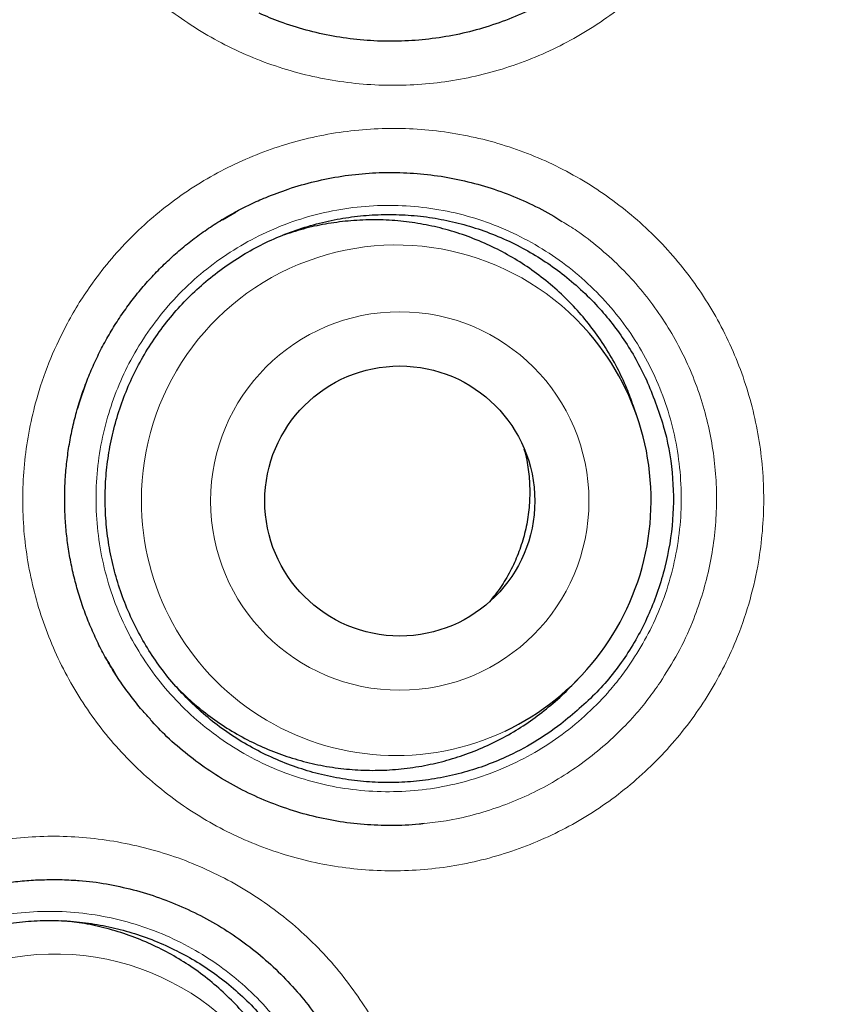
# Model space of a CAD drawing. Header units: millimetres. Extents: x 8 to 961, y 12 to 932.
# Tile 156 of 177: x 569.71 to 573.36, y 910.14 to 914.61. Entities that reach past the tile are written whole.
import ezdxf

# ---------------------------------------------------------------- set-up
doc = ezdxf.new("R2010")
doc.units = ezdxf.units.MM

msp = doc.modelspace()

# ---------------------------------------------------------------- linework, layer by layer
at = {"color": 7, "linetype": 'Continuous', "lineweight": 30}
for p, q in [((570.6333, 913.7039), (570.6951, 913.7403)), ((569.9894, 912.8922), (569.9757, 912.8474)), ((572.5162, 912.8058), (572.4983, 912.8586)), ((572.2062, 911.5788), (572.2453, 911.6186))]:
    msp.add_line(p, q, dxfattribs=at)
at = {"color": 8, "linetype": 'Continuous', "lineweight": 0}
for p, q in [((570.6016, 913.6853), (570.6333, 913.7039)), ((569.9772, 912.8527), (570.0228, 912.9839))]:
    msp.add_line(p, q, dxfattribs=at)
for centre, radius in [((563.6023, 914.2158), 16.6978), ((563.6023, 914.2158), 15.9984), ((571.4377, 912.4278), 0.8584)]:
    msp.add_circle(centre, radius, dxfattribs=at)
at = {"color": 7, "linetype": 'Continuous', "lineweight": 30}
for centre, radius in [((563.6023, 914.2158), 16.1738), ((571.4379, 912.4277), 0.6126)]:
    msp.add_circle(centre, radius, dxfattribs=at)
at = {"color": 8, "linetype": 'Continuous', "lineweight": 0}
for centre, radius, start, end in [((571.4219, 912.4324), 1.1568, 40.7694, 180.0617), ((571.4209, 912.4286), 1.1558, 179.8762, 295.3662), ((569.8732, 909.2152), 1.1575, 13.6267, 180.0023)]:
    msp.add_arc(centre, radius, start, end, dxfattribs=at)
at = {"color": 7, "linetype": 'Continuous', "lineweight": 30}
msp.add_arc((571.4184, 912.4318), 1.1598, 295.4113, 40.6747, dxfattribs=at)
for points, knots in [([(573.9936, 899.5276), (574.0428, 899.5631), (574.1679, 899.6534), (574.3657, 899.8022), (574.5873, 899.9733), (574.8055, 900.1476), (575.0206, 900.3248), (575.2327, 900.505), (575.4416, 900.6882), (575.6475, 900.8744), (575.8504, 901.0637), (576.0503, 901.2561), (576.2472, 901.4516), (576.4411, 901.6501), (576.6321, 901.8518), (576.8202, 902.0566), (577.0053, 902.2647), (577.1875, 902.4757), (577.3664, 902.6897), (577.5421, 902.9065), (577.7146, 903.1262), (577.884, 903.3488), (578.0501, 903.5742), (578.2126, 903.802), (578.3713, 904.0318), (578.5262, 904.2636), (578.6774, 904.4977), (578.825, 904.7341), (578.969, 904.9727), (579.1092, 905.2133), (579.2456, 905.456), (579.3783, 905.7007), (579.5072, 905.9476), (579.6323, 906.1962), (579.7533, 906.4466), (579.8703, 906.6984), (579.9833, 906.9517), (580.0922, 907.2066), (580.1972, 907.4631), (580.2981, 907.7212), (580.3951, 907.9808), (580.4879, 908.2418), (580.5769, 908.5046), (580.6619, 908.7693), (580.7431, 909.0359), (580.8203, 909.3041), (580.8933, 909.5732), (580.9619, 909.8427), (581.0263, 910.1129), (581.0868, 910.3846), (581.1432, 910.6579), (581.1954, 910.932), (581.2432, 911.2064), (581.2868, 911.481), (581.326, 911.7558), (581.361, 912.0309), (581.3916, 912.3063), (581.418, 912.5821), (581.4401, 912.8583), (581.4579, 913.1348), (581.4714, 913.4118), (581.4807, 913.6892), (581.4856, 913.9671), (581.4863, 914.2449), (581.4827, 914.5219), (581.4747, 914.7984), (581.4625, 915.0751), (581.4459, 915.3524), (581.4251, 915.6297), (581.4, 915.9065), (581.3707, 916.1822), (581.3372, 916.457), (581.2995, 916.7314), (581.2575, 917.0057), (581.2111, 917.2798), (581.1606, 917.553), (581.1059, 917.8255), (581.0469, 918.0973), (580.9837, 918.3684), (580.9163, 918.6386), (580.8447, 918.9077), (580.769, 919.1754), (580.6893, 919.4416), (580.6056, 919.7062), (580.5178, 919.9695), (580.4259, 920.2313), (580.3302, 920.4912), (580.2306, 920.7488), (580.1272, 921.0044), (580.0198, 921.2586), (579.9082, 921.5118), (579.7926, 921.7635), (579.6732, 922.0132), (579.5501, 922.2606), (579.4233, 922.5058), (579.2924, 922.7498), (579.1574, 922.9926), (579.0183, 923.2338), (578.8758, 923.4723), (578.7298, 923.7083), (578.5803, 923.9418), (578.4272, 924.1729), (578.2707, 924.4015), (578.1105, 924.6276), (577.9469, 924.8514), (577.7796, 925.0727), (577.6088, 925.2917), (577.4343, 925.5084), (577.2562, 925.7227), (577.0748, 925.9343), (576.8905, 926.1425), (576.7037, 926.3472), (576.5142, 926.5484), (576.3215, 926.7467), (576.1258, 926.942), (575.9271, 927.1341), (575.7257, 927.323), (575.5215, 927.5085), (575.3144, 927.691), (575.1041, 927.8705), (574.8906, 928.0471), (574.674, 928.2208), (574.4545, 928.3913), (574.2326, 928.5582), (574.0085, 928.7214), (573.7819, 928.8812), (573.5525, 929.0378), (573.3201, 929.1912), (573.0856, 929.3409), (572.8493, 929.4867), (572.6111, 929.6285), (572.3712, 929.7664), (572.1294, 929.9004), (571.8857, 930.0305), (571.6402, 930.1567), (571.3927, 930.2792), (571.1432, 930.3977), (570.8919, 930.5125), (570.6385, 930.6234), (570.3831, 930.7306), (570.1262, 930.8337), (569.8682, 930.9325), (569.6091, 931.0273), (569.3481, 931.1181), (569.0852, 931.2051), (568.8206, 931.2881), (568.5549, 931.3671), (568.2886, 931.4417), (568.0215, 931.5121), (567.7531, 931.5784), (567.4833, 931.6407), (567.2121, 931.6989), (566.9402, 931.7529), (566.6674, 931.8027), (566.3938, 931.8482), (566.1193, 931.8896), (565.844, 931.9268), (565.5682, 931.9597), (565.2922, 931.9882), (565.0161, 932.0125), (564.7399, 932.0324), (564.4637, 932.048), (564.1872, 932.0594), (563.9111, 932.066), (563.7161, 932.0688), (563.6133, 932.0681), (563.6023, 932.068)], [0, 0, 0, 0, 0.004029, 0.010244, 0.016439, 0.022619, 0.028788, 0.034946, 0.041096, 0.047241, 0.053383, 0.059523, 0.065663, 0.071806, 0.077954, 0.084108, 0.090271, 0.096445, 0.102622, 0.108791, 0.114976, 0.121171, 0.12737, 0.133565, 0.139751, 0.145917, 0.15208, 0.158255, 0.164423, 0.170586, 0.176748, 0.182909, 0.189072, 0.195239, 0.201393, 0.207538, 0.213677, 0.219812, 0.225945, 0.232079, 0.238215, 0.244346, 0.250478, 0.256636, 0.262808, 0.268988, 0.275163, 0.281322, 0.287456, 0.293613, 0.299805, 0.305982, 0.312146, 0.318299, 0.324443, 0.330581, 0.336714, 0.342846, 0.348978, 0.355111, 0.361248, 0.367391, 0.373542, 0.379704, 0.385835, 0.391941, 0.398074, 0.404226, 0.410385, 0.416541, 0.422681, 0.428797, 0.434922, 0.441076, 0.447227, 0.453378, 0.45953, 0.465684, 0.471844, 0.478011, 0.484178, 0.490335, 0.496484, 0.502628, 0.508769, 0.51491, 0.521052, 0.527163, 0.533251, 0.539362, 0.545488, 0.551622, 0.557753, 0.563871, 0.569968, 0.576087, 0.582259, 0.588419, 0.594569, 0.600711, 0.606848, 0.612982, 0.619114, 0.625247, 0.631382, 0.637523, 0.64367, 0.649826, 0.655993, 0.662174, 0.668338, 0.674454, 0.680574, 0.686695, 0.692816, 0.698933, 0.705045, 0.71115, 0.717255, 0.723373, 0.72951, 0.735658, 0.741811, 0.747961, 0.754099, 0.760219, 0.766373, 0.772547, 0.778706, 0.784851, 0.790985, 0.797109, 0.803228, 0.809341, 0.815452, 0.821563, 0.827676, 0.833792, 0.839914, 0.846044, 0.852185, 0.858295, 0.864388, 0.870506, 0.87664, 0.882782, 0.88892, 0.895045, 0.901148, 0.907263, 0.913403, 0.91954, 0.925676, 0.931812, 0.937952, 0.944096, 0.950248, 0.9564, 0.962541, 0.968674, 0.974802, 0.980926, 0.987049, 0.993173, 0.99927, 1, 1, 1, 1]), ([(580.0818, 914.2158), (580.0802, 914.3884), (580.0771, 914.7335), (580.0518, 915.2507), (580.0114, 915.7669), (579.9545, 916.2816), (579.8816, 916.7942), (579.7925, 917.3043), (579.6905, 917.7972), (579.5769, 918.2729), (579.4535, 918.7312), (579.3169, 919.1857), (579.1673, 919.6361), (579.0048, 920.0821), (578.8241, 920.5365), (578.6242, 920.9985), (578.4038, 921.467), (578.1687, 921.9283), (577.9192, 922.3821), (577.6557, 922.8278), (577.3782, 923.2649), (577.0953, 923.6813), (576.8084, 924.0773), (576.5189, 924.4534), (576.2188, 924.8211), (575.9082, 925.18), (575.5874, 925.5298), (575.2466, 925.8805), (574.8851, 926.2308), (574.5022, 926.5793), (574.1084, 926.9156), (573.7043, 927.2393), (573.2903, 927.5502), (572.8667, 927.8479), (572.4459, 928.1243), (572.0293, 928.3804), (571.6179, 928.6171), (571.2, 928.842), (570.7757, 929.0547), (570.3454, 929.2551), (569.8964, 929.4487), (569.4283, 929.634), (568.9411, 929.8094), (568.4487, 929.9694), (567.9515, 930.1139), (567.45, 930.2426), (566.9447, 930.3556), (566.4502, 930.4499), (565.9673, 930.527), (565.4966, 930.5884), (565.0244, 930.6361), (564.551, 930.6703), (564.0768, 930.6908), (563.5879, 930.6978), (563.0846, 930.6899), (562.5673, 930.6655), (562.0512, 930.6249), (561.5365, 930.5681), (561.0239, 930.4951), (560.5138, 930.4061), (560.0209, 930.304), (559.5452, 930.1905), (559.0869, 930.067), (558.6324, 929.9304), (558.182, 929.7808), (557.736, 929.6183), (557.2816, 929.4377), (556.8196, 929.2378), (556.3511, 929.0173), (555.8898, 928.7822), (555.436, 928.5328), (554.9903, 928.2692), (554.5532, 927.9918), (554.1368, 927.7088), (553.7408, 927.4219), (553.3647, 927.1325), (552.997, 926.8323), (552.6381, 926.5217), (552.2883, 926.2009), (551.9376, 925.8602), (551.5873, 925.4987), (551.2388, 925.1157), (550.9025, 924.722), (550.5788, 924.3179), (550.2679, 923.9038), (549.9702, 923.4802), (549.6938, 923.0595), (549.4377, 922.6428), (549.201, 922.2315), (548.9761, 921.8135), (548.7634, 921.3892), (548.563, 920.959), (548.3694, 920.5099), (548.1841, 920.0419), (548.0087, 919.5547), (547.8487, 919.0623), (547.7042, 918.565), (547.5755, 918.0635), (547.4625, 917.5582), (547.3682, 917.0637), (547.2911, 916.5808), (547.2297, 916.1102), (547.182, 915.638), (547.1478, 915.1646), (547.1273, 914.6904), (547.1203, 914.2014), (547.1282, 913.6981), (547.1526, 913.1809), (547.1932, 912.6647), (547.25, 912.1501), (547.323, 911.6374), (547.412, 911.1274), (547.5141, 910.6344), (547.6276, 910.1588), (547.7511, 909.7005), (547.8877, 909.2459), (548.0373, 908.7955), (548.1998, 908.3496), (548.3804, 907.8952), (548.5803, 907.4332), (548.8008, 906.9647), (549.0359, 906.5033), (549.2853, 906.0496), (549.5489, 905.6039), (549.8263, 905.1667), (550.1093, 904.7504), (550.3962, 904.3544), (550.6856, 903.9782), (550.9857, 903.6105), (551.2963, 903.2516), (551.6172, 902.9019), (551.9579, 902.5511), (552.3194, 902.2008), (552.7024, 901.8523), (553.0961, 901.5161), (553.5002, 901.1923), (553.9143, 900.8814), (554.3379, 900.5837), (554.7586, 900.3073), (555.1753, 900.0513), (555.5866, 899.8145), (556.0046, 899.5897), (556.4289, 899.377), (556.8591, 899.1766), (557.3082, 898.9829), (557.7762, 898.7976), (558.2634, 898.6222), (558.7558, 898.4622), (559.2531, 898.3178), (559.7546, 898.189), (560.2599, 898.0761), (560.7544, 897.9817), (561.2373, 897.9046), (561.7079, 897.8433), (562.1801, 897.7955), (562.6535, 897.7614), (563.1277, 897.7409), (563.6167, 897.7338), (564.12, 897.7417), (564.6372, 897.7661), (565.1534, 897.8068), (565.668, 897.8636), (566.1807, 897.9365), (566.6907, 898.0256), (567.1837, 898.1276), (567.6593, 898.2412), (568.1176, 898.3646), (568.5722, 898.5012), (569.0226, 898.6508), (569.4685, 898.8133), (569.9229, 898.994), (570.3849, 899.1939), (570.8534, 899.4143), (571.3148, 899.6494), (571.7685, 899.8989), (572.2142, 900.1624), (572.6514, 900.4399), (573.0677, 900.7228), (573.4637, 901.0097), (573.8399, 901.2992), (574.2076, 901.5993), (574.5665, 901.9099), (574.9162, 902.2307), (575.267, 902.5715), (575.6173, 902.933), (575.9658, 903.3159), (576.302, 903.7097), (576.6258, 904.1138), (576.9367, 904.5278), (577.2344, 904.9514), (577.5108, 905.3722), (577.7668, 905.7888), (578.0036, 906.2002), (578.2284, 906.6181), (578.4411, 907.0424), (578.6415, 907.4727), (578.8351, 907.9217), (579.0205, 908.3898), (579.1959, 908.8769), (579.3559, 909.3694), (579.5003, 909.8666), (579.6291, 910.3681), (579.742, 910.8734), (579.8364, 911.3679), (579.9135, 911.8508), (579.9748, 912.3215), (580.0226, 912.7937), (580.0566, 913.2671), (580.0778, 913.7412), (580.0805, 914.0576), (580.0818, 914.2158)], [0, 0, 0, 0, 0.005, 0.01, 0.015, 0.0199999, 0.0249999, 0.0299999, 0.0349999, 0.0395832, 0.0441666, 0.0487499, 0.0533333, 0.0579166, 0.0625, 0.0675, 0.0725, 0.0775, 0.0824999, 0.0874999, 0.0924999, 0.0974999, 0.1020832, 0.1066666, 0.1112499, 0.1158333, 0.1204166, 0.125, 0.13, 0.135, 0.14, 0.1449999, 0.1499999, 0.1549999, 0.1599999, 0.1645832, 0.1691666, 0.1737499, 0.1783333, 0.1829166, 0.1875, 0.1925, 0.1975, 0.2025, 0.2074999, 0.2124999, 0.2174999, 0.2224999, 0.2270832, 0.2316666, 0.2362499, 0.2408333, 0.2454166, 0.25, 0.255, 0.26, 0.265, 0.2699999, 0.2749999, 0.2799999, 0.2849999, 0.2895832, 0.2941666, 0.2987499, 0.3033333, 0.3079166, 0.3125, 0.3175, 0.3225, 0.3275, 0.3324999, 0.3374999, 0.3424999, 0.3474999, 0.3520832, 0.3566666, 0.3612499, 0.3658333, 0.3704166, 0.375, 0.38, 0.385, 0.39, 0.3949999, 0.3999999, 0.4049999, 0.4099999, 0.4145832, 0.4191666, 0.4237499, 0.4283333, 0.4329166, 0.4375, 0.4425, 0.4475, 0.4525, 0.4574999, 0.4624999, 0.4674999, 0.4724999, 0.4770832, 0.4816666, 0.4862499, 0.4908333, 0.4954166, 0.5, 0.505, 0.51, 0.515, 0.5199999, 0.5249999, 0.5299999, 0.5349999, 0.5395832, 0.5441666, 0.5487499, 0.5533333, 0.5579166, 0.5625, 0.5675, 0.5725, 0.5775, 0.5824999, 0.5874999, 0.5924999, 0.5974999, 0.6020832, 0.6066666, 0.6112499, 0.6158333, 0.6204166, 0.625, 0.63, 0.635, 0.64, 0.6449999, 0.6499999, 0.6549999, 0.6599999, 0.6645832, 0.6691666, 0.6737499, 0.6783333, 0.6829166, 0.6875, 0.6925, 0.6975, 0.7025, 0.7074999, 0.7124999, 0.7174999, 0.7224999, 0.7270832, 0.7316666, 0.7362499, 0.7408333, 0.7454166, 0.75, 0.755, 0.76, 0.765, 0.7699999, 0.7749999, 0.7799999, 0.7849999, 0.7895832, 0.7941666, 0.7987499, 0.8033333, 0.8079166, 0.8125, 0.8175, 0.8225, 0.8275, 0.8324999, 0.8374999, 0.8424999, 0.8474999, 0.8520832, 0.8566666, 0.8612499, 0.8658333, 0.8704166, 0.875, 0.88, 0.885, 0.89, 0.8949999, 0.8999999, 0.9049999, 0.9099999, 0.9145832, 0.9191666, 0.9237499, 0.9283333, 0.9329166, 0.9375, 0.9425, 0.9475, 0.9525, 0.9574999, 0.9624999, 0.9674999, 0.9724999, 0.9770832, 0.9816666, 0.9862499, 0.9908333, 0.9954166, 1, 1, 1, 1]), ([(572.1732, 914.735), (572.1496, 914.7203), (572.0907, 914.6838), (571.9903, 914.636), (571.874, 914.5905), (571.7541, 914.5553), (571.632, 914.5301), (571.508, 914.5157), (571.3832, 914.5117), (571.2584, 914.5181), (571.1347, 914.5349), (571.0131, 914.5626), (570.9009, 914.5971), (570.8314, 914.6269), (570.8001, 914.6403)], [0, 0, 0, 0, 0.058224, 0.14513, 0.232347, 0.319564, 0.406471, 0.493377, 0.580594, 0.667812, 0.754718, 0.841625, 0.928842, 1, 1, 1, 1]), ([(570.8314, 913.805), (570.8647, 913.8182), (570.9367, 913.8469), (571.0516, 913.8788), (571.1741, 913.9032), (571.2982, 913.9169), (571.4229, 913.9199), (571.5476, 913.9124), (571.6712, 913.8945), (571.7927, 913.8663), (571.9115, 913.8279), (572.0263, 913.779), (572.114, 913.735), (572.1612, 913.7044), (572.1734, 913.6965)], [0, 0, 0, 0, 0.076743, 0.16607, 0.255396, 0.344405, 0.433414, 0.52274, 0.612067, 0.701076, 0.790084, 0.879411, 0.968738, 1, 1, 1, 1]), ([(569.9775, 912.8537), (569.9813, 912.8663), (569.9928, 912.9044), (570.015, 912.9668), (570.0454, 913.0404), (570.0797, 913.1121), (570.1178, 913.1819), (570.1596, 913.2497), (570.2052, 913.3152), (570.2541, 913.3781), (570.3063, 913.4383), (570.3617, 913.4955), (570.42, 913.5497), (570.4814, 913.6009), (570.5454, 913.6487), (570.6117, 913.6929), (570.68, 913.7334), (570.75, 913.7693), (570.8006, 913.7931), (570.8282, 913.8037), (570.8316, 913.805)], [0, 0, 0, 0, 0.029867, 0.090088, 0.150181, 0.210252, 0.270353, 0.330527, 0.390814, 0.451226, 0.511435, 0.571457, 0.631744, 0.692188, 0.752672, 0.813039, 0.873172, 0.932793, 0.991704, 1, 1, 1, 1]), ([(572.1685, 911.4158), (572.129, 911.3875), (572.0496, 911.3307), (571.931, 911.2694), (571.8194, 911.224), (571.7162, 911.1919), (571.6095, 911.1683), (571.5015, 911.154), (571.3934, 911.1489), (571.2855, 911.1528), (571.1771, 911.1659), (571.0704, 911.1882), (570.9668, 911.2192), (570.8663, 911.2587), (570.7683, 911.307), (570.6751, 911.3635), (570.5875, 911.4271), (570.5058, 911.4976), (570.4294, 911.5757), (570.36, 911.6599), (570.2985, 911.749), (570.2447, 911.8427), (570.1984, 911.9418), (570.1608, 912.0443), (570.1322, 912.1488), (570.1124, 912.255), (570.1015, 912.3639), (570.0999, 912.4731), (570.1074, 912.5812), (570.1238, 912.6881), (570.1495, 912.7945), (570.1841, 912.898), (570.2271, 912.998), (570.2779, 913.0934), (570.3373, 913.1852), (570.4039, 913.2712), (570.4775, 913.3513), (570.557, 913.4245), (570.6434, 913.4915), (570.7346, 913.5506), (570.8302, 913.6016), (570.9293, 913.6444), (571.033, 913.679), (571.139, 913.7046), (571.2459, 913.7211), (571.3536, 913.7286), (571.4628, 913.7269), (571.5713, 913.716), (571.6776, 913.6961), (571.7817, 913.6674), (571.8842, 913.6296), (571.9828, 913.5833), (572.0766, 913.5293), (572.1653, 913.4677), (572.2495, 913.3981), (572.3261, 913.3228), (572.395, 913.243), (572.4558, 913.1597), (572.5109, 913.071), (572.5414, 913.0084), (572.5567, 912.9768)], [0, 0, 0, 0, 0.0228887, 0.046076, 0.0628629, 0.0797665, 0.0970377, 0.1144358, 0.1312228, 0.1481264, 0.1653976, 0.1827957, 0.1995827, 0.2164863, 0.2337575, 0.2511556, 0.2679426, 0.2848462, 0.3021174, 0.3195155, 0.3363025, 0.3532061, 0.3704772, 0.3878754, 0.4046624, 0.421566, 0.4388371, 0.4562353, 0.4730223, 0.4899259, 0.507197, 0.5245952, 0.5413822, 0.5584695, 0.5755568, 0.592955, 0.609742, 0.6268293, 0.6439166, 0.6613148, 0.6781018, 0.6950054, 0.7122765, 0.7296747, 0.7464617, 0.7633653, 0.7806364, 0.7980346, 0.8148216, 0.8317252, 0.8489963, 0.8663945, 0.8831815, 0.900085, 0.9173562, 0.9347544, 0.9508023, 0.9671116, 0.9834209, 1, 1, 1, 1]), ([(570.6326, 913.7047), (570.6314, 913.7041), (570.628, 913.7022), (570.6248, 913.7), (570.6226, 913.6985)], [0, 0, 0, 0, 0.332386, 1, 1, 1, 1]), ([(572.4977, 912.8583), (572.4882, 912.8852), (572.4672, 912.9447), (572.4247, 913.0339), (572.372, 913.1258), (572.3116, 913.2125), (572.2446, 913.2933), (572.1714, 913.368), (572.0911, 913.4371), (572.0055, 913.4989), (571.9156, 913.5529), (571.8217, 913.5991), (571.7232, 913.6377), (571.6219, 913.6676), (571.5192, 913.6887), (571.4153, 913.7012), (571.3095, 913.7049), (571.204, 913.6995), (571.1002, 913.6853), (570.9998, 913.6636), (570.9352, 913.6421), (570.9034, 913.6316)], [0, 0, 0, 0, 0.043226, 0.095969, 0.149859, 0.204145, 0.256525, 0.309268, 0.363158, 0.417444, 0.469824, 0.522567, 0.576457, 0.630743, 0.683122, 0.735865, 0.789755, 0.844042, 0.896421, 0.949164, 1, 1, 1, 1]), ([(572.5567, 912.9768), (572.5849, 912.9084), (572.6405, 912.7733), (572.6792, 912.5579), (572.6819, 912.3408), (572.6457, 912.1249), (572.5754, 911.9174), (572.4709, 911.7261), (572.3364, 911.5545), (572.2248, 911.4623), (572.1685, 911.4158)], [0, 0, 0, 0, 0.127288, 0.25138, 0.374787, 0.499985, 0.62682, 0.750775, 0.874309, 1, 1, 1, 1]), ([(570.3061, 911.4374), (570.2913, 911.4537), (570.2585, 911.4898), (570.2118, 911.5489), (570.1657, 911.6134), (570.1236, 911.6798), (570.0855, 911.7482), (570.051, 911.8187), (570.0201, 911.8916), (569.9929, 911.9666), (569.9696, 912.0432), (569.9505, 912.1209), (569.9356, 912.1994), (569.9251, 912.2783), (569.9188, 912.3576), (569.9167, 912.4372), (569.9189, 912.5168), (569.9254, 912.5963), (569.9361, 912.6753), (569.9512, 912.7538), (569.9658, 912.8131), (569.9754, 912.8462), (569.9775, 912.8537)], [0, 0, 0, 0, 0.043706, 0.096329, 0.148534, 0.200251, 0.251546, 0.302905, 0.355203, 0.40772, 0.460359, 0.51301, 0.565545, 0.61787, 0.670009, 0.722408, 0.774765, 0.827124, 0.879527, 0.932006, 0.984606, 1, 1, 1, 1]), ([(572.0013, 912.6637), (572.0058, 912.6471), (572.0178, 912.6027), (572.0266, 912.528), (572.0287, 912.4414), (572.0208, 912.3549), (572.0031, 912.27), (571.9761, 912.1875), (571.9401, 912.1087), (571.8966, 912.0354), (571.8615, 911.9916), (571.8444, 911.9703)], [0, 0, 0, 0, 0.069721, 0.186703, 0.304058, 0.42104, 0.538022, 0.655377, 0.772359, 0.889341, 1, 1, 1, 1]), ([(570.102, 911.7201), (570.1092, 911.7068), (570.1241, 911.6794), (570.1411, 911.6533), (570.1499, 911.6398)], [0, 0, 0, 0, 0.483998, 1, 1, 1, 1]), ([(570.4232, 911.5857), (570.4438, 911.565), (570.4888, 911.5196), (570.566, 911.4568), (570.6529, 911.3964), (570.7446, 911.344), (570.8397, 911.2998), (570.9378, 911.2637), (571.0399, 911.2357), (571.1438, 911.2166), (571.2481, 911.2064), (571.3527, 911.205), (571.4583, 911.2124), (571.5627, 911.2289), (571.6645, 911.2539), (571.7637, 911.2872), (571.861, 911.3292), (571.954, 911.3793), (572.042, 911.4365), (572.1241, 911.5014), (572.1789, 911.5493), (572.2044, 911.5773), (572.206, 911.579)], [0, 0, 0, 0, 0.04408, 0.096411, 0.149879, 0.203741, 0.25571, 0.308041, 0.361509, 0.415371, 0.467341, 0.519671, 0.573139, 0.627001, 0.678971, 0.731301, 0.78477, 0.838631, 0.890601, 0.942931, 0.9964, 1, 1, 1, 1]), ([(571.5489, 910.9643), (571.541, 910.9633), (571.4918, 910.9565), (571.4003, 910.9544), (571.2755, 910.9584), (571.1517, 910.9738), (571.0296, 910.9996), (570.91, 911.0357), (570.7938, 911.0815), (570.682, 911.1369), (570.5754, 911.2017), (570.4747, 911.2756), (570.3836, 911.3535), (570.33, 911.4102), (570.3051, 911.4367)], [0, 0, 0, 0, 0.017378, 0.107878, 0.198378, 0.288556, 0.378734, 0.469234, 0.559734, 0.649912, 0.740089, 0.83059, 0.92109, 1, 1, 1, 1]), ([(568.4228, 909.6105), (568.4263, 909.6232), (568.4368, 909.6615), (568.4574, 909.7245), (568.486, 909.7987), (568.5185, 909.8713), (568.5549, 909.942), (568.5951, 910.0108), (568.639, 910.0774), (568.6864, 910.1416), (568.7371, 910.2031), (568.791, 910.2617), (568.8481, 910.3174), (568.9081, 910.3701), (568.971, 910.4196), (569.0362, 910.4655), (569.1036, 910.5076), (569.1725, 910.5457), (569.2432, 910.5797), (569.3157, 910.6099), (569.3904, 910.6364), (569.4669, 910.6591), (569.5451, 910.6779), (569.6245, 910.6925), (569.7048, 910.703), (569.7855, 910.7093), (569.8662, 910.7108), (569.9217, 910.7101), (569.9501, 910.7077), (569.9518, 910.7076)], [0, 0, 0, 0, 0.019371, 0.058435, 0.097414, 0.136378, 0.175361, 0.214391, 0.253493, 0.292675, 0.331727, 0.370654, 0.409752, 0.448952, 0.488177, 0.527326, 0.566323, 0.604988, 0.64319, 0.681683, 0.720553, 0.759747, 0.7992, 0.83884, 0.878584, 0.918348, 0.958019, 0.997516, 1, 1, 1, 1]), ([(569.9515, 910.7077), (569.962, 910.7073), (570.0141, 910.7054), (570.107, 910.6916), (570.2291, 910.666), (570.3483, 910.6291), (570.4642, 910.5825), (570.5758, 910.5263), (570.6822, 910.4611), (570.7825, 910.387), (570.8764, 910.3046), (570.9629, 910.2145), (571.0402, 910.1206), (571.0839, 910.0538), (571.1049, 910.0217)], [0, 0, 0, 0, 0.022561, 0.112221, 0.201562, 0.290903, 0.380563, 0.470223, 0.559564, 0.648905, 0.738565, 0.828226, 0.917567, 1, 1, 1, 1]), ([(570.1052, 907.9763), (570.0624, 907.9687), (569.9845, 907.9548), (569.8697, 907.9483), (569.7618, 907.9504), (569.6531, 907.9619), (569.5461, 907.9825), (569.4419, 908.0119), (569.3408, 908.0498), (569.2421, 908.0966), (569.148, 908.1516), (569.0595, 908.2139), (568.9767, 908.2831), (568.8991, 908.36), (568.8286, 908.4431), (568.7657, 908.5311), (568.7106, 908.6239), (568.6629, 908.7222), (568.6238, 908.824), (568.5937, 908.928), (568.5724, 909.0339), (568.5599, 909.1425), (568.5567, 909.2516), (568.5628, 909.3598), (568.5777, 909.4668), (568.6019, 909.5735), (568.635, 909.6775), (568.6764, 909.7777), (568.7259, 909.8738), (568.784, 909.9665), (568.8497, 910.0538), (568.9221, 910.1349), (569.0007, 910.2092), (569.0862, 910.2775), (569.1766, 910.338), (569.2718, 910.3906), (569.3704, 910.4348), (569.4737, 910.4709), (569.579, 910.4981), (569.6857, 910.5161), (569.7934, 910.5252), (569.9027, 910.5253), (570.0113, 910.516), (570.118, 910.4977), (570.2225, 910.4706), (570.3256, 910.4345), (570.425, 910.3897), (570.5196, 910.3371), (570.6092, 910.277), (570.6944, 910.2087), (570.7733, 910.1335), (570.8451, 910.0525), (570.9097, 909.9661), (570.9675, 909.8733), (571.017, 909.7762), (571.0579, 909.676), (571.0903, 909.573), (571.1139, 909.4663), (571.1308, 909.3463), (571.1318, 909.2619), (571.1324, 909.2143)], [0, 0, 0, 0, 0.020526, 0.037313, 0.054217, 0.071488, 0.088886, 0.105673, 0.122577, 0.139848, 0.157246, 0.174033, 0.190936, 0.208207, 0.225606, 0.242393, 0.259296, 0.276567, 0.293965, 0.310752, 0.327656, 0.344927, 0.362325, 0.379112, 0.396016, 0.413287, 0.430685, 0.447472, 0.464375, 0.481646, 0.499045, 0.515832, 0.532919, 0.550006, 0.567404, 0.584191, 0.601279, 0.618366, 0.635764, 0.652551, 0.669454, 0.686726, 0.704124, 0.720911, 0.737814, 0.755085, 0.772483, 0.78927, 0.806174, 0.823445, 0.840843, 0.85763, 0.874534, 0.891805, 0.909203, 0.92599, 0.942893, 0.960165, 0.977563, 1, 1, 1, 1]), ([(571.028, 909.1332), (571.0286, 909.1369), (571.0348, 909.1758), (571.038, 909.2498), (571.037, 909.3547), (571.0266, 909.4589), (571.0073, 909.5631), (570.9793, 909.665), (570.9431, 909.7634), (570.8989, 909.8582), (570.8462, 909.9501), (570.786, 910.0369), (570.7192, 910.1177), (570.6461, 910.1925), (570.566, 910.2617), (570.4805, 910.3236), (570.3906, 910.3777), (570.2969, 910.424), (570.1983, 910.4628), (570.097, 910.4927), (569.999, 910.5136), (569.9349, 910.5204), (569.905, 910.5235)], [0, 0, 0, 0, 0.005564, 0.059253, 0.111055, 0.163217, 0.216514, 0.270203, 0.322005, 0.374168, 0.427464, 0.481153, 0.532956, 0.585118, 0.638415, 0.692103, 0.743906, 0.796068, 0.849365, 0.903054, 0.954856, 1, 1, 1, 1])]:
    msp.add_open_spline(points, degree=3, knots=knots, dxfattribs=at)
at = {"color": 8, "linetype": 'Continuous', "lineweight": 0}
for points, knots in [([(563.6023, 896.3826), (563.7345, 896.3835), (563.9991, 896.3853), (564.3957, 896.3998), (564.8199, 896.4246), (565.2712, 896.4628), (565.7491, 896.5168), (566.2255, 896.5841), (566.6997, 896.6646), (567.1465, 896.7532), (567.5661, 896.8476), (567.9588, 896.9455), (568.3875, 897.063), (568.8509, 897.2033), (569.3477, 897.37), (569.8393, 897.5514), (570.3172, 897.7442), (570.7813, 897.9473), (571.2316, 898.1597), (571.6792, 898.3865), (572.1236, 898.6277), (572.5644, 898.8834), (572.9812, 899.1413), (573.3748, 899.3996), (573.7651, 899.67), (574.1669, 899.9649), (574.5786, 900.2857), (574.9807, 900.6184), (575.3665, 900.9569), (575.7359, 901.3004), (576.0894, 901.6479), (576.4357, 902.008), (576.7742, 902.3805), (577.1043, 902.7653), (577.4113, 903.1443), (577.6963, 903.5161), (577.9745, 903.8985), (578.2559, 904.3082), (578.5384, 904.746), (578.8079, 905.1919), (579.0601, 905.6378), (579.2954, 906.083), (579.5144, 906.5268), (579.7225, 906.98), (579.919, 907.4424), (580.1036, 907.9137), (580.268, 908.372), (580.414, 908.8162), (580.5501, 909.2684), (580.6801, 909.7473), (580.8017, 910.253), (580.9086, 910.7621), (580.999, 911.2654), (581.0738, 911.7626), (581.1337, 912.253), (581.1803, 912.7486), (581.2132, 913.2491), (581.2319, 913.7541), (581.2359, 914.2402), (581.227, 914.7069), (581.2058, 915.1844), (581.1691, 915.6915), (581.1138, 916.2276), (581.0423, 916.7619), (580.9547, 917.2937), (580.8495, 917.8306), (580.7258, 918.372), (580.5829, 918.9173), (580.4228, 919.4578), (580.2512, 919.9757), (580.0701, 920.4711), (579.8781, 920.9528), (579.6679, 921.4369), (579.4391, 921.9228), (579.1956, 922.4016), (578.9378, 922.8727), (578.6617, 923.3428), (578.3667, 923.811), (578.0525, 924.2767), (577.7237, 924.7321), (577.3917, 925.1627), (577.0584, 925.569), (576.7295, 925.9471), (576.3943, 926.3111), (576.0534, 926.6611), (575.7028, 927.0016), (575.3428, 927.3322), (574.974, 927.6526), (574.5843, 927.9727), (574.1729, 928.2909), (573.7391, 928.6061), (573.2959, 928.908), (572.8439, 929.1964), (572.3764, 929.4752), (571.8934, 929.7432), (571.3946, 929.9996), (570.888, 930.24), (570.3904, 930.4569), (569.9032, 930.6517), (569.4184, 930.8294), (568.9191, 930.9958), (568.4055, 931.1497), (567.8874, 931.2881), (567.3654, 931.4106), (566.8321, 931.519), (566.2876, 931.6121), (565.7321, 931.689), (565.1744, 931.7484), (564.6332, 931.7883), (564.109, 931.812), (563.7712, 931.8149), (563.6023, 931.8163)], [0, 0, 0, 0, 0.0071505, 0.014302, 0.0214525, 0.0301149, 0.0387822, 0.0474514, 0.0561189, 0.0647814, 0.0720733, 0.0793662, 0.0866581, 0.0960966, 0.1055393, 0.114982, 0.1244204, 0.1333907, 0.1423628, 0.1513331, 0.160513, 0.1696948, 0.1788747, 0.1870075, 0.1951404, 0.2045412, 0.2139461, 0.2233508, 0.2327516, 0.2416835, 0.2506171, 0.2595489, 0.2686841, 0.2778212, 0.2869564, 0.2950474, 0.3031384, 0.3125227, 0.321911, 0.3312993, 0.3406836, 0.3495997, 0.3585176, 0.3674336, 0.3765532, 0.3856746, 0.3947942, 0.4028718, 0.4109494, 0.4203184, 0.4296912, 0.4390641, 0.4484331, 0.4573344, 0.4662374, 0.4751387, 0.4842426, 0.4933483, 0.5024522, 0.5105161, 0.5185801, 0.5282851, 0.5379969, 0.5477109, 0.5574227, 0.5671278, 0.5772809, 0.5874392, 0.5975973, 0.6077504, 0.6169285, 0.6261066, 0.6357772, 0.6454546, 0.6551343, 0.6648118, 0.6744826, 0.6845999, 0.6947222, 0.7048445, 0.7149618, 0.7241068, 0.7332519, 0.7420488, 0.7508526, 0.7596598, 0.7684671, 0.777271, 0.786068, 0.795723, 0.8053846, 0.8150484, 0.82471, 0.834365, 0.8444651, 0.8545703, 0.8646754, 0.8747753, 0.8839054, 0.8930355, 0.9026898, 0.9123508, 0.922014, 0.9316751, 0.9413295, 0.9514296, 0.9615347, 0.9716399, 0.9817399, 0.9908699, 1, 1, 1, 1]), ([(569.9435, 916.8257), (569.9616, 916.8563), (569.9976, 916.9177), (570.0656, 917.0147), (570.1476, 917.1158), (570.2462, 917.2181), (570.3529, 917.3119), (570.467, 917.3962), (570.5879, 917.4704), (570.7148, 917.5342), (570.8465, 917.5872), (570.982, 917.629), (571.1206, 917.6589), (571.2615, 917.677), (571.4033, 917.6834), (571.545, 917.6778), (571.6858, 917.6601), (571.8247, 917.6305), (571.9607, 917.5895), (572.0926, 917.5372), (572.2196, 917.4738), (572.3409, 917.3998), (572.4557, 917.316), (572.563, 917.223), (572.6619, 917.1211), (572.752, 917.0111), (572.8327, 916.894), (572.9032, 916.7706), (572.9629, 916.6417), (573.0116, 916.508), (573.049, 916.3708), (573.0748, 916.2311), (573.0885, 916.0896), (573.0903, 915.9474), (573.0803, 915.8055), (573.0567, 915.6535), (573.0156, 915.493), (572.9582, 915.3377), (572.8912, 915.1992), (572.8188, 915.077), (572.7365, 914.9611), (572.6448, 914.8527), (572.5442, 914.7527), (572.4355, 914.6613), (572.3195, 914.5793), (572.1972, 914.5075), (572.0692, 914.4465), (571.9363, 914.3963), (571.7998, 914.3575), (571.6606, 914.3302), (571.5196, 914.3151), (571.3776, 914.3119), (571.2359, 914.3205), (571.0955, 914.3409), (570.9574, 914.3734), (570.8224, 914.4174), (570.6914, 914.4725), (570.5657, 914.5384), (570.446, 914.6148), (570.3331, 914.7011), (570.2277, 914.7965), (570.1308, 914.9003), (570.0431, 915.0121), (569.9651, 915.131), (569.8971, 915.2559), (569.8399, 915.386), (569.7941, 915.5205), (569.7597, 915.6585), (569.7368, 915.7989), (569.7258, 915.9406), (569.727, 916.0826), (569.7402, 916.2242), (569.7649, 916.3643), (569.8046, 916.5129), (569.8614, 916.6686), (569.9161, 916.7733), (569.9435, 916.8257)], [0, 0, 0, 0, 0.0100958, 0.0201916, 0.0335912, 0.0470387, 0.0604862, 0.0738858, 0.0872854, 0.1007329, 0.1141804, 0.12758, 0.1409796, 0.1544271, 0.1678746, 0.1812742, 0.1946738, 0.2081213, 0.2215688, 0.2349684, 0.248368, 0.2618155, 0.2752629, 0.2886625, 0.3020622, 0.3155096, 0.3289571, 0.3423567, 0.3557563, 0.3692038, 0.3826513, 0.3960509, 0.4094505, 0.422898, 0.4363455, 0.4497451, 0.4664976, 0.4832501, 0.4966497, 0.5100972, 0.5235447, 0.5369443, 0.5503439, 0.5637914, 0.5772389, 0.5906385, 0.6040381, 0.6174856, 0.6309331, 0.6443327, 0.6577323, 0.6711798, 0.6846273, 0.6980269, 0.7114265, 0.724874, 0.7383214, 0.7517211, 0.7651207, 0.7785681, 0.7920156, 0.8054152, 0.8188148, 0.8322623, 0.8457098, 0.8591094, 0.872509, 0.8859565, 0.899404, 0.9128036, 0.9262032, 0.9396507, 0.9530982, 0.9664978, 0.9832489, 1, 1, 1, 1]), ([(569.9299, 913.2353), (569.9474, 913.2663), (569.9824, 913.3283), (570.0488, 913.4266), (570.1291, 913.5292), (570.226, 913.6333), (570.3311, 913.729), (570.4438, 913.8154), (570.5634, 913.8918), (570.6892, 913.958), (570.82, 914.0134), (570.9548, 914.0577), (571.0929, 914.0901), (571.2334, 914.1108), (571.3751, 914.1198), (571.5169, 914.1169), (571.6579, 914.1017), (571.7973, 914.0747), (571.934, 914.0362), (572.0668, 913.9864), (572.1948, 913.9253), (572.3173, 913.8536), (572.4335, 913.7719), (572.5424, 913.6809), (572.6429, 913.5808), (572.7348, 913.4725), (572.8175, 913.3569), (572.8901, 913.2348), (572.9518, 913.107), (573.0028, 912.9743), (573.0425, 912.8378), (573.0707, 912.6985), (573.0867, 912.5574), (573.0909, 912.4152), (573.0833, 912.2732), (573.0622, 912.1207), (573.0238, 911.9595), (572.969, 911.8031), (572.9043, 911.6635), (572.834, 911.5399), (572.7536, 911.4225), (572.6638, 911.3125), (572.5649, 911.2106), (572.4577, 911.1172), (572.3431, 911.0331), (572.222, 910.959), (572.095, 910.8957), (571.963, 910.8431), (571.8271, 910.8017), (571.6884, 910.7719), (571.5477, 910.7542), (571.4058, 910.7483), (571.264, 910.7543), (571.1233, 910.7722), (570.9846, 910.8021), (570.8489, 910.8436), (570.717, 910.8963), (570.5902, 910.9598), (570.4693, 911.0341), (570.355, 911.1183), (570.248, 911.2117), (570.1493, 911.3137), (570.0598, 911.4239), (569.9798, 911.5413), (569.9097, 911.6649), (569.8504, 911.7939), (569.8023, 911.9276), (569.7656, 912.0649), (569.7404, 912.2049), (569.727, 912.3463), (569.7259, 912.4884), (569.7366, 912.6302), (569.7591, 912.7707), (569.7962, 912.92), (569.8504, 913.0768), (569.9034, 913.1825), (569.9299, 913.2353)], [0, 0, 0, 0, 0.010095, 0.02019, 0.033589, 0.047037, 0.060484, 0.073884, 0.087284, 0.100731, 0.114179, 0.127578, 0.140978, 0.154425, 0.167873, 0.181272, 0.194672, 0.208119, 0.221567, 0.234967, 0.248366, 0.261814, 0.275261, 0.288661, 0.30206, 0.315508, 0.328955, 0.342355, 0.355754, 0.369202, 0.382649, 0.396049, 0.409449, 0.422896, 0.436344, 0.449743, 0.466496, 0.483248, 0.496648, 0.510095, 0.523543, 0.536942, 0.550342, 0.56379, 0.577237, 0.590637, 0.604036, 0.617484, 0.630931, 0.644331, 0.65773, 0.671178, 0.684625, 0.698025, 0.711425, 0.724872, 0.73832, 0.751719, 0.765119, 0.778566, 0.792014, 0.805413, 0.818813, 0.83226, 0.845708, 0.859108, 0.872507, 0.885955, 0.899402, 0.912802, 0.926201, 0.939649, 0.953096, 0.966496, 0.983248, 1, 1, 1, 1]), ([(572.4848, 911.6914), (572.5098, 911.7308), (572.5599, 911.8096), (572.6202, 911.9398), (572.6678, 912.0784), (572.7002, 912.2247), (572.7162, 912.3737), (572.715, 912.5235), (572.6973, 912.6722), (572.6632, 912.818), (572.6126, 912.9589), (572.5467, 913.0933), (572.4664, 913.2196), (572.3721, 913.3358), (572.2655, 913.4407), (572.1479, 913.5332), (572.0205, 913.6115), (571.8852, 913.6752), (571.7436, 913.7234), (571.5975, 913.755), (571.4488, 913.7702), (571.2992, 913.7688), (571.1508, 913.7502), (571.0054, 913.7152), (570.8647, 913.6643), (570.7308, 913.5975), (570.6051, 913.5163), (570.4891, 913.4216), (570.3848, 913.3142), (570.293, 913.1959), (570.2164, 913.0708), (570.1556, 912.941), (570.1085, 912.8056), (570.0759, 912.6626), (570.059, 912.5138), (570.0587, 912.364), (570.0756, 912.2152), (570.1088, 912.0691), (570.158, 911.9277), (570.2231, 911.7929), (570.3027, 911.6662), (570.3959, 911.5491), (570.5019, 911.4435), (570.6189, 911.3504), (570.7456, 911.2708), (570.8805, 911.2063), (571.0217, 911.1573), (571.1676, 911.1242), (571.3162, 911.1081), (571.4658, 911.1087), (571.6143, 911.1258), (571.76, 911.16), (571.9009, 911.2101), (572.0355, 911.2755), (572.1617, 911.356), (572.2782, 911.45), (572.3682, 911.541), (572.4361, 911.6225), (572.4686, 911.6684), (572.4848, 911.6914)], [0, 0, 0, 0, 0.016755, 0.033511, 0.05139, 0.069325, 0.087204, 0.105083, 0.123019, 0.140897, 0.158776, 0.176712, 0.19459, 0.212469, 0.230405, 0.248283, 0.266162, 0.284098, 0.301977, 0.319855, 0.337791, 0.35567, 0.373548, 0.391484, 0.409363, 0.427241, 0.445177, 0.463056, 0.480935, 0.49887, 0.516749, 0.533505, 0.550261, 0.56814, 0.586075, 0.603954, 0.621833, 0.639769, 0.657647, 0.675526, 0.693462, 0.71134, 0.729219, 0.747155, 0.765033, 0.782912, 0.800848, 0.818727, 0.836605, 0.854541, 0.87242, 0.890298, 0.908234, 0.926113, 0.943991, 0.961927, 0.979806, 0.989903, 1, 1, 1, 1]), ([(572.1734, 913.6965), (572.1964, 913.6824), (572.2547, 913.6465), (572.3417, 913.5787), (572.4345, 913.4951), (572.5198, 913.4037), (572.5971, 913.3057), (572.6656, 913.2013), (572.7253, 913.0914), (572.7756, 912.9769), (572.8161, 912.8588), (572.8463, 912.7375), (572.8663, 912.614), (572.8759, 912.4893), (572.8751, 912.3643), (572.8635, 912.2398), (572.8415, 912.1166), (572.8094, 911.9956), (572.7637, 911.8683), (572.7024, 911.7359), (572.6466, 911.6481), (572.6187, 911.6042)], [0, 0, 0, 0, 0.03383, 0.085973, 0.138304, 0.190634, 0.242777, 0.294921, 0.347251, 0.399582, 0.451725, 0.503869, 0.556199, 0.60853, 0.660673, 0.712817, 0.765147, 0.817477, 0.869621, 0.934811, 1, 1, 1, 1]), ([(572.6187, 911.6042), (572.6006, 911.5786), (572.5645, 911.5275), (572.4977, 911.4474), (572.4183, 911.3647), (572.3243, 911.2822), (572.2238, 911.2078), (572.1176, 911.1421), (572.0061, 911.0859), (571.8902, 911.0392), (571.7708, 911.0025), (571.6568, 910.9766), (571.5822, 910.9681), (571.5489, 910.9643)], [0, 0, 0, 0, 0.072943, 0.145885, 0.242706, 0.339873, 0.43704, 0.533861, 0.630682, 0.727849, 0.825016, 0.921837, 1, 1, 1, 1]), ([(568.3633, 909.9855), (568.38, 910.017), (568.4135, 910.0798), (568.4774, 910.1797), (568.5552, 910.2843), (568.6495, 910.3908), (568.7523, 910.4892), (568.8628, 910.5785), (568.9806, 910.6579), (569.1047, 910.7273), (569.2342, 910.7861), (569.3679, 910.8338), (569.5053, 910.8698), (569.6453, 910.8942), (569.7868, 910.9069), (569.9288, 910.9077), (570.0702, 910.8962), (570.2103, 910.8728), (570.348, 910.8379), (570.4821, 910.7917), (570.6117, 910.734), (570.7361, 910.6656), (570.8544, 910.587), (570.9655, 910.4989), (571.0686, 910.4015), (571.1633, 910.2957), (571.2488, 910.1824), (571.3245, 910.0624), (571.3895, 909.9363), (571.4438, 909.8051), (571.487, 909.6697), (571.5186, 909.5314), (571.5382, 909.3908), (571.5459, 909.2489), (571.5419, 909.1068), (571.5246, 908.9539), (571.4903, 908.7918), (571.4393, 908.6342), (571.3781, 908.493), (571.3108, 908.3677), (571.2334, 908.2484), (571.1463, 908.1361), (571.0499, 908.0317), (570.945, 907.9356), (570.8325, 907.8486), (570.7132, 907.7714), (570.5878, 907.7048), (570.4571, 907.6488), (570.3222, 907.6039), (570.1842, 907.5705), (570.0438, 907.5492), (569.902, 907.5396), (569.76, 907.5419), (569.6188, 907.556), (569.4794, 907.5823), (569.3425, 907.6203), (569.2093, 907.6695), (569.0808, 907.7296), (568.958, 907.8006), (568.8415, 907.8817), (568.7322, 907.9723), (568.6309, 908.0716), (568.5386, 908.1793), (568.4556, 908.2945), (568.3825, 908.4162), (568.3198, 908.5435), (568.2684, 908.6758), (568.2283, 908.812), (568.1995, 908.9512), (568.1826, 909.0921), (568.1779, 909.234), (568.1851, 909.376), (568.204, 909.5169), (568.2375, 909.6671), (568.2877, 909.8251), (568.3381, 909.9321), (568.3633, 909.9855)], [0, 0, 0, 0, 0.010094, 0.020188, 0.033587, 0.047035, 0.060482, 0.073882, 0.087281, 0.100729, 0.114176, 0.127576, 0.140976, 0.154423, 0.167871, 0.18127, 0.19467, 0.208117, 0.221565, 0.234964, 0.248364, 0.261812, 0.275259, 0.288659, 0.302058, 0.315506, 0.328953, 0.342353, 0.355752, 0.3692, 0.382647, 0.396047, 0.409447, 0.422894, 0.436342, 0.449741, 0.466494, 0.483246, 0.496646, 0.510093, 0.523541, 0.53694, 0.55034, 0.563787, 0.577235, 0.590635, 0.604034, 0.617482, 0.630929, 0.644329, 0.657728, 0.671176, 0.684623, 0.698023, 0.711423, 0.72487, 0.738318, 0.751717, 0.765117, 0.778564, 0.792012, 0.805411, 0.818811, 0.832258, 0.845706, 0.859105, 0.872505, 0.885953, 0.8994, 0.9128, 0.926199, 0.939647, 0.953094, 0.966494, 0.983247, 1, 1, 1, 1]), ([(570.9541, 908.5068), (570.9785, 908.5466), (571.0275, 908.6261), (571.086, 908.7571), (571.1317, 908.8964), (571.162, 909.0431), (571.176, 909.1921), (571.1727, 909.3418), (571.1528, 909.4901), (571.1166, 909.6353), (571.064, 909.7754), (570.9962, 909.9087), (570.914, 910.0336), (570.818, 910.1483), (570.7099, 910.2515), (570.5909, 910.3421), (570.4623, 910.4184), (570.326, 910.48), (570.1837, 910.526), (570.0371, 910.5554), (569.888, 910.5683), (569.7384, 910.5646), (569.5902, 910.5438), (569.4452, 910.5066), (569.3051, 910.4536), (569.1721, 910.3848), (569.0475, 910.3017), (568.9328, 910.2054), (568.8299, 910.0965), (568.7397, 909.9769), (568.6649, 909.8507), (568.6059, 909.7201), (568.5607, 909.5841), (568.5301, 909.4407), (568.5153, 909.2917), (568.5171, 909.142), (568.5361, 908.9935), (568.5714, 908.8482), (568.6227, 908.7076), (568.6897, 908.5739), (568.7712, 908.4485), (568.866, 908.3329), (568.9736, 908.229), (569.092, 908.1377), (569.2198, 908.0601), (569.3558, 907.9978), (569.4978, 907.9509), (569.6442, 907.9201), (569.7931, 907.9063), (569.9427, 907.9091), (570.0911, 907.9285), (570.2364, 907.9648), (570.3767, 908.017), (570.5104, 908.0844), (570.6355, 908.1668), (570.7508, 908.2625), (570.8396, 908.3548), (570.9063, 908.4373), (570.9382, 908.4836), (570.9541, 908.5068)], [0, 0, 0, 0, 0.016756, 0.033513, 0.051391, 0.069327, 0.087206, 0.105084, 0.12302, 0.140899, 0.158777, 0.176713, 0.194592, 0.212471, 0.230406, 0.248285, 0.266164, 0.284099, 0.301978, 0.319857, 0.337793, 0.355671, 0.37355, 0.391486, 0.409364, 0.427243, 0.445179, 0.463057, 0.480936, 0.498872, 0.516751, 0.533507, 0.550263, 0.568141, 0.586077, 0.603956, 0.621834, 0.63977, 0.657649, 0.675528, 0.693463, 0.711342, 0.729221, 0.747156, 0.765035, 0.782914, 0.800849, 0.818728, 0.836607, 0.854543, 0.872421, 0.8903, 0.908236, 0.926114, 0.943993, 0.961929, 0.979807, 0.989904, 1, 1, 1, 1])]:
    msp.add_open_spline(points, degree=3, knots=knots, dxfattribs=at)

doc.saveas('drawing.dxf')
